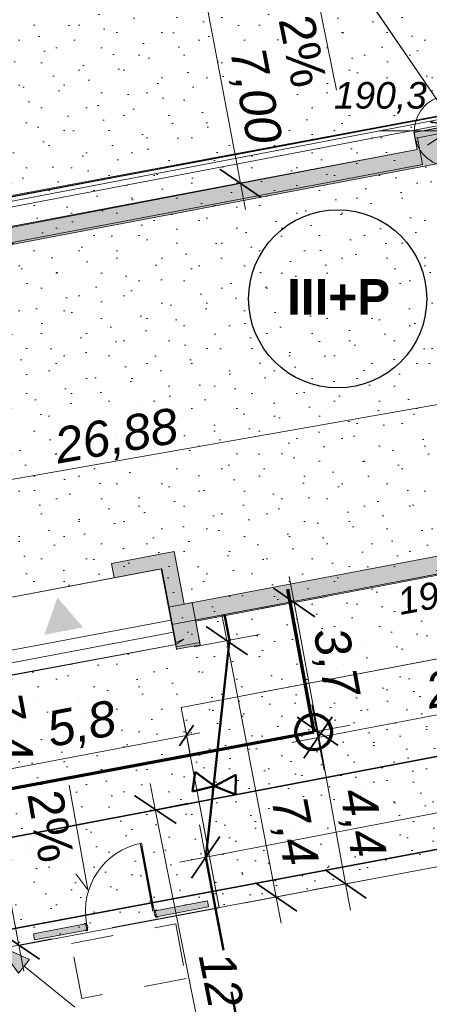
# Model space of a CAD drawing. Header units: millimetres. Extents: x -278165 to -65909, y 833781 to 983907.
# Tile 7 of 15: x -221234 to -209667, y 881237 to 909019. Entities that reach past the tile are written whole.
import ezdxf
from ezdxf.enums import TextEntityAlignment as Align
from ezdxf.xclip import XClip

# ---------------------------------------------------------------- set-up
doc = ezdxf.new("R2010")
doc.units = ezdxf.units.MM
doc.header["$MEASUREMENT"] = 0
doc.header["$XCLIPFRAME"] = 0
doc.linetypes.add('Przerywana', pattern=[2400, 1200, -1200])
for name, color, linetype, lineweight in [('0_Nr_pióra__1', 7, 'Continuous', 0), ('0_Nr_pióra__4', 7, 'Continuous', 25), ('Mapa do celów projektowych- AKTURALNA_4_0_Nr_pióra__1', 7, 'Continuous', 0), ('Nowe_0_Nr_pióra__1', 7, 'Continuous', 0), ('Nowe_0_Nr_pióra__103', 2, 'Continuous', 20), ('Nowe_0_Nr_pióra__2', 7, 'Continuous', 13), ('Nowe_0_Nr_pióra__5', 7, 'Continuous', 35), ('Nowe_0_Nr_pióra__61', 1, 'Continuous', 5), ('Nowe_0_Nr_pióra__82', 114, 'Continuous', 15), ('Nowe_103-Budynki projektowane_Nr_pióra__1', 7, 'Continuous', 0), ('Nowe_106-Linie regulacyjne_Nr_pióra__5', 7, 'Continuous', 35), ('Nowe_130-Z Teren_Nr_pióra__1', 7, 'Continuous', 0), ('Nowe_199-Wymiary_Nr_pióra__2', 7, 'Continuous', 13), ('Nowe_199-Wymiary_Nr_pióra__3', 7, 'Continuous', 20), ('Nowe_199-Wymiary_Nr_pióra__5', 7, 'Continuous', 35), ('Nowe_299-A Wymiary Opisy_Nr_pióra__1', 7, 'Continuous', 0), ('Nowe_299-A Wymiary Opisy_Nr_pióra__3', 7, 'Continuous', 20), ('Nowe_2D - Rysunki i Obrazki_Nr_pióra__1', 7, 'Continuous', 0), ('Nowe_Drzwi Archicad_Nr_pióra__1', 7, 'Continuous', 0), ('Nowe_Drzwi Archicad_Nr_pióra__23', 8, 'Continuous', 20), ('Nowe_Drzwi Archicad_Nr_pióra__3', 7, 'Continuous', 20), ('Nowe_Linia_Nr_pióra__4', 7, 'Continuous', 25), ('Nowe_ODWODNIENIE_Nr_pióra__2', 7, 'Continuous', 13), ('Nowe_ODWODNIENIE_Nr_pióra__41', 150, 'Continuous', 5)]:
    doc.layers.add(name, color=color, linetype=linetype, lineweight=lineweight)
for name, color, linetype in [('820-G Rysunki Obrazki', 7, 'Continuous'), ('Nowe_0', 7, 'Continuous'), ('Nowe_103-Budynki projektowane', 7, 'Continuous'), ('Nowe_130-Z Teren', 7, 'Continuous'), ('Nowe_199-Wymiary', 7, 'Continuous'), ('Nowe_299-A Wymiary Opisy', 7, 'Continuous'), ('Nowe_Drzwi Archicad', 7, 'Continuous')]:
    doc.layers.add(name, color=color, linetype=linetype)
for name, color, linetype, lineweight, true_color in [('Nowe_0_Nr_pióra__195', 253, 'Continuous', 13, 0x828282), ('Nowe_2D - Rysunki i Obrazki_Nr_pióra__72', 7, 'Continuous', 13, 0x996a48), ('Nowe_INST_KS_Nr_pióra__33', 7, 'Continuous', 70, 0x8e7771), ('Nowe_INST_woda_Nr_pióra__226', 7, 'Continuous', 50, 0x415b9a), ('Nowe_IS_kanalizacja_sanitarna_Nr_pióra__33', 7, 'Continuous', 70, 0x8e7771)]:
    doc.layers.add(name, color=color, linetype=linetype, lineweight=lineweight, true_color=true_color)
doc.styles.add('STYL_AUTOMATYCZNY_1', font='arial.ttf')
doc.styles.add('STYL_AUTOMATYCZNY_2', font='arial.ttf')
doc.styles.add('STYL_AUTOMATYCZNY_3', font='arial.ttf')
doc.linetypes.add('Linia zabudowy (istniejca)', pattern='A,0,[1,PZ-ZAG-STASZĂ“W-PROKURATURA v7_0.Poziom 0 (15)1.Shx,S=55.555556,R=0,X=0,Y=-0.433013],-7000,0', length=7000)
doc.linetypes.add('Ogrodzenie proj. nie w granicy', pattern='A,0,[3,PZ-ZAG-STASZĂ“W-PROKURATURA v7_0.Poziom 0 (15)1.Shx,S=19.84127,R=0,X=0,Y=0],-2500,0', length=2500)
doc.dimstyles.new('STYL_AUTOMATYCZNY__1', dxfattribs={"dimtxt": 1000, "dimasz": 950, "dimexe": 0.18, "dimexo": 0.0625, "dimgap": 0, "dimtad": 1, "dimdec": 1, "dimlfac": 0.001, "dimzin": 0, "dimdsep": 46, "dimtxsty": 'STYL_AUTOMATYCZNY_2', "dimblk": 'ARROWHEAD_6', "dimblk1": 'ARROWHEAD_6', "dimblk2": 'ARROWHEAD_6', "dimcen": 0.09, "dimse1": 1, "dimse2": 1, "dimclrd": 7, "dimclre": 7, "dimclrt": 7, "dimadec": 1, "dimazin": 0, "dimtfac": 1, "dimtdec": 4, "dimtmove": 0, "dimatfit": 3, "dimfxl": 0, "dimtolj": 1, "dimtzin": 0, "dimarcsym": 0})
doc.dimstyles.new('STYL_AUTOMATYCZNY__2', dxfattribs={"dimtxt": 1000, "dimasz": 950, "dimexe": 0.18, "dimexo": 0.0625, "dimgap": 0, "dimtad": 1, "dimdec": 1, "dimlfac": 0.001, "dimzin": 0, "dimdsep": 46, "dimtxsty": 'STYL_AUTOMATYCZNY_2', "dimblk": 'ARROWHEAD_6', "dimblk1": 'ARROWHEAD_6', "dimblk2": 'ARROWHEAD_6', "dimcen": 0.09, "dimse1": 1, "dimse2": 1, "dimclrd": 7, "dimclre": 7, "dimclrt": 7, "dimadec": 1, "dimazin": 0, "dimtfac": 1, "dimtdec": 4, "dimtmove": 2, "dimatfit": 3, "dimfxl": 0, "dimtolj": 1, "dimtzin": 0, "dimarcsym": 0})
doc.dimstyles.new('STYL_AUTOMATYCZNY__4', dxfattribs={"dimtxt": 1000, "dimasz": 475, "dimexe": 0.18, "dimexo": 0.0625, "dimgap": 0, "dimtad": 1, "dimdec": 1, "dimlfac": 0.001, "dimzin": 0, "dimdsep": 46, "dimtxsty": 'STYL_AUTOMATYCZNY_2', "dimblk": 'ARROWHEAD_6', "dimblk1": 'ARROWHEAD_6', "dimblk2": 'ARROWHEAD_6', "dimcen": 0.09, "dimse1": 1, "dimse2": 1, "dimclrd": 7, "dimclre": 7, "dimclrt": 7, "dimadec": 1, "dimazin": 0, "dimtfac": 1, "dimtdec": 4, "dimtmove": 0, "dimatfit": 3, "dimfxl": 0, "dimtolj": 1, "dimtzin": 0, "dimarcsym": 0})
picture_1 = doc.add_image_def('image1.tif', size_in_pixel=(5014, 3547))
pattern_1 = [(45, (0, 2000), (-636.3961, 636.3961), [0, -600, 0, -900]), (110, (2000, 2000), (845.7234, 307.8181), [0, -440, 0, -760])]
pattern_2 = [(45, (0, 1750), (-556.8466, 556.8466), [0, -525, 0, -787.5]), (110, (1750, 1750), (740.00794, 269.34086), [0, -385, 0, -665])]

# ---------------------------------------------------------------- blocks, each defined once
blk = doc.blocks.new('Rysunek_1_4', base_point=(-172037, 908844))
at = {"layer": 'Mapa do celów projektowych- AKTURALNA_4_0_Nr_pióra__1', "color": 7, "lineweight": 0}
image = blk.add_image(picture_1, insert=(-278165, 833781), size_in_units=(212256, 150126), dxfattribs=at)
image.set_boundary_path([(-0.5, -0.5), (5013.5, 3546.5)])
blk = doc.blocks.new('Drzwi 27')
at = {"layer": 'Nowe_Drzwi Archicad_Nr_pióra__1', "color": 7, "linetype": 'Continuous', "lineweight": 0}
for p, q in [((-1000, 0), (-1037, 0)), ((-1000, 0), (-1037, 0)), ((-1000, 0), (-1000, -115)), ((-1000, 0), (-1000, -115)), ((1000, 0), (1000, -115)), ((1000, 0), (1000, -115)), ((1000, 0), (1037, 0)), ((1000, 0), (1037, 0)), ((-1000, -175), (-1037, -175)), ((-1000, -175), (-1037, -175)), ((-1000, -115), (-1000, -175)), ((-1000, -115), (-1000, -175)), ((1000, -115), (1000, -175)), ((1000, -115), (1000, -175)), ((1000, -175), (1037, -175)), ((1000, -175), (1037, -175))]:
    blk.add_line(p, q, dxfattribs=at)
at = {"layer": 'Nowe_Drzwi Archicad_Nr_pióra__23', "color": 8, "linetype": 'Continuous', "lineweight": 20}
for p, q in [((-972, 0), (-1000, 0)), ((-1000, 0), (-1000, -115)), ((-972, -40), (-972, 0)), ((1000, 0), (972, 0)), ((972, 0), (972, -40)), ((1000, -115), (1000, 0)), ((-1000, -115), (-960, -115)), ((-960, -40), (-972, -40)), ((-960, -115), (-960, -40)), ((972, -40), (960, -40)), ((960, -40), (960, -115)), ((960, -115), (1000, -115))]:
    blk.add_line(p, q, dxfattribs=at)
at = {"layer": 'Nowe_Drzwi Archicad_Nr_pióra__3', "color": 7, "linetype": 'Continuous', "lineweight": 20}
for p, q in [((932, 1844), (932, 1944)), ((932, 1944), (972, 1944)), ((972, 1844), (932, 1844)), ((952, 1844), (952, 100)), ((972, 1944), (972, 1844)), ((-1037, 0), (-1037, 19)), ((-1037, 19), (-987, 19)), ((-987, 0), (-1037, 0)), ((-987, 19), (-987, 0)), ((932, 0), (932, 100)), ((932, 100), (972, 100)), ((972, 0), (932, 0)), ((972, 100), (972, 0)), ((987, 19), (1037, 19)), ((987, 0), (987, 19)), ((1037, 0), (987, 0)), ((1037, 19), (1037, 0)), ((-1037, -194), (-1037, -175)), ((-1037, -175), (-987, -175)), ((-987, -194), (-1037, -194)), ((-1000, -175), (-1000, -115)), ((-1000, -115), (-975, -115)), ((-975, -175), (-1000, -175)), ((-987, -175), (-987, -194)), ((-975, -115), (-975, -175)), ((975, -175), (975, -115)), ((975, -115), (1000, -115)), ((1000, -175), (975, -175)), ((987, -175), (1037, -175)), ((987, -194), (987, -175)), ((1037, -194), (987, -194)), ((1000, -115), (1000, -175)), ((1037, -175), (1037, -194))]:
    blk.add_line(p, q, dxfattribs=at)
at = {"layer": 'Nowe_Drzwi Archicad_Nr_pióra__3', "color": 7, "linetype": 'Continuous', "lineweight": 20, "flags": 128}
for points in [[(952, 1844), (952, 100), (932, 100), (932, 1844)], [(972, 1844), (972, 100), (952, 100), (952, 1844)]]:
    blk.add_lwpolyline(points, close=True, dxfattribs=at)
at = {"layer": 'Nowe_Drzwi Archicad_Nr_pióra__3', "color": 7, "linetype": 'Continuous', "lineweight": 20}
blk.add_arc((972, 0), 1944, 90, 180, dxfattribs=at)
blk = doc.blocks.new('Ściana_2_6', base_point=(-215932, 884157))
at = {"layer": 'Nowe_103-Budynki projektowane', "linetype": 'Continuous', "lineweight": 0, "true_color": 0x000000}
for points in [[(-217406, 883877), (-217373, 883705), (-215900, 883985), (-215932, 884157)], [(-220845, 883225), (-220812, 883053), (-219338, 883333), (-219371, 883505)]]:
    blk.add_hatch(color=18, dxfattribs=at).paths.add_polyline_path(points)
at = {"layer": 'Nowe_103-Budynki projektowane_Nr_pióra__1', "color": 7, "linetype": 'Continuous', "lineweight": 0}
for p, q in [((-217406, 883877), (-217370, 883884)), ((-217406, 883877), (-217384, 883764)), ((-217384, 883764), (-217373, 883705)), ((-219371, 883505), (-219407, 883498)), ((-219371, 883505), (-219349, 883392)), ((-217373, 883705), (-217337, 883712)), ((-219338, 883333), (-219375, 883326)), ((-219349, 883392), (-219338, 883333))]:
    blk.add_line(p, q, dxfattribs=at)
at = {"layer": 'Nowe_103-Budynki projektowane_Nr_pióra__1', "color": 7, "linetype": 'Continuous', "lineweight": 0, "flags": 128}
for points in [[(-215932, 884157), (-217406, 883877)], [(-215900, 883985), (-215932, 884157)], [(-217373, 883705), (-215900, 883985)], [(-219371, 883505), (-220845, 883225)], [(-220845, 883225), (-220812, 883053)], [(-220812, 883053), (-219338, 883333)]]:
    blk.add_lwpolyline(points, dxfattribs=at)
at = {"layer": 'Nowe_Drzwi Archicad', "color": 1, "linetype": 'Continuous', "lineweight": 20, "zscale": 1000, "rotation": 10.73522314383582}
blk.add_blockref('Drzwi 27', (-218388, 883691), dxfattribs=at)
blk = doc.blocks.new('Symbol nachylenia 27')
at = {"layer": 'Nowe_130-Z Teren_Nr_pióra__1', "color": 7, "linetype": 'Continuous', "lineweight": 0}
for p in [(0, 0), (2500, 250)]:
    blk.add_line(p, (3000, 0), dxfattribs=at)
at = {"layer": 'Nowe_130-Z Teren_Nr_pióra__1', "color": 7, "lineweight": 0, "style": 'STYL_AUTOMATYCZNY_1'}
blk.add_attdef('txt', text='', height=1000, rotation=180, dxfattribs=at).set_placement((2363, 1878), align=Align.BOTTOM_LEFT)
blk = doc.blocks.new('*D21')
at = {"layer": 'Nowe_199-Wymiary_Nr_pióra__3', "color": 7, "linetype": 'Continuous', "lineweight": 20}
for p, q in [((-217405, 886731), (-217553, 887467)), ((-216486, 886915), (-218325, 886548)), ((-215049, 874944), (-217405, 886731)), ((-214129, 875128), (-215968, 874760)), ((-214902, 874208), (-215049, 874944))]:
    blk.add_line(p, q, dxfattribs=at)
at = {"layer": 'Nowe_199-Wymiary_Nr_pióra__5', "color": 7, "linetype": 'Continuous', "lineweight": 35}
for p, q in [((-216817, 886339), (-217994, 887124)), ((-215637, 875336), (-214460, 874551))]:
    blk.add_line(p, q, dxfattribs=at)
at = {"layer": 'Nowe_199-Wymiary_Nr_pióra__3', "color": 7, "lineweight": 20, "insert": (-216367, 882559), "char_height": 1000, "attachment_point": 7, "rotation": 281.3071, "style": 'STYL_AUTOMATYCZNY_2'}
blk.add_mtext('\\A1;{\\pql;\\fArial|b0|i1|c238|p0;\\W1.000000;12,00}', dxfattribs=at)
blk = doc.blocks.new('ARROWHEAD_6')
at = {"color": 0, "linetype": 'Continuous', "lineweight": 0}
for p, q in [((-0.5, -0.5), (0.5, 0.5)), ((0, 0), (-1, 0))]:
    blk.add_line(p, q, dxfattribs=at)
blk = doc.blocks.new('*D25')
at = {"layer": 'Nowe_199-Wymiary_Nr_pióra__3', "color": 7, "linetype": 'Continuous', "lineweight": 20}
for p, q in [((-217347, 916828), (-216418, 911915)), ((-217339, 911741), (-215497, 912089)), ((-216418, 911915), (-214997, 904403)), ((-215918, 904229), (-214076, 904577)), ((-214997, 904403), (-214857, 903666))]:
    blk.add_line(p, q, dxfattribs=at)
at = {"layer": 'Nowe_199-Wymiary_Nr_pióra__5', "color": 7, "linetype": 'Continuous', "lineweight": 35}
for p, q in [((-215834, 911517), (-217002, 912313)), ((-215581, 904801), (-214413, 904005))]:
    blk.add_line(p, q, dxfattribs=at)
at = {"layer": 'Nowe_199-Wymiary_Nr_pióra__3', "color": 7, "lineweight": 20, "insert": (-215476, 908087), "char_height": 1000, "attachment_point": 7, "rotation": 280.7115, "style": 'STYL_AUTOMATYCZNY_2'}
blk.add_mtext('\\A1;{\\pql;\\fArial|b0|i1|c238|p0;\\W1.000000;7,00}', dxfattribs=at)
blk = doc.blocks.new('*D26')
at = {"layer": 'Nowe_199-Wymiary_Nr_pióra__3', "color": 7, "linetype": 'Continuous', "lineweight": 20}
for p, q in [((-222781, 890955), (-222641, 890218)), ((-223563, 890044), (-221720, 890393)), ((-222641, 890218), (-221255, 882905)), ((-222176, 882731), (-220334, 883080)), ((-221255, 882905), (-221115, 882169))]:
    blk.add_line(p, q, dxfattribs=at)
at = {"layer": 'Nowe_199-Wymiary_Nr_pióra__5', "color": 7, "linetype": 'Continuous', "lineweight": 35}
for p, q in [((-222057, 889820), (-223226, 890616)), ((-221839, 883304), (-220671, 882507))]:
    blk.add_line(p, q, dxfattribs=at)
at = {"layer": 'Nowe_199-Wymiary_Nr_pióra__3', "color": 7, "lineweight": 20, "insert": (-222361, 889889), "char_height": 1000, "attachment_point": 7, "rotation": 280.7352, "style": 'STYL_AUTOMATYCZNY_2'}
blk.add_mtext('\\A1;{\\pql;\\fArial|b0|i1|c238|p0;\\W1.000000;7,4}', dxfattribs=at)
blk = doc.blocks.new('*D28')
at = {"layer": 'Nowe_199-Wymiary_Nr_pióra__3', "color": 7, "linetype": 'Continuous', "lineweight": 20}
for p, q in [((-207626, 898473), (-186234, 902224)), ((-207465, 897550), (-207788, 899397)), ((-233954, 893857), (-207626, 898473)), ((-233792, 892934), (-234116, 894781)), ((-234693, 893728), (-233954, 893857))]:
    blk.add_line(p, q, dxfattribs=at)
at = {"layer": 'Nowe_199-Wymiary_Nr_pióra__5', "color": 7, "linetype": 'Continuous', "lineweight": 35}
for p, q in [((-207220, 899052), (-208033, 897894)), ((-233548, 894436), (-234360, 893279))]:
    blk.add_line(p, q, dxfattribs=at)
at = {"layer": 'Nowe_199-Wymiary_Nr_pióra__3', "color": 7, "lineweight": 20, "insert": (-220112, 896310), "char_height": 1000, "attachment_point": 7, "rotation": 9.9443, "style": 'STYL_AUTOMATYCZNY_2'}
blk.add_mtext('\\A1;{\\pql;\\fArial|b0|i1|c238|p0;\\W1.000000;26,88}', dxfattribs=at)
blk = doc.blocks.new('*D42')
at = {"layer": 'Nowe_199-Wymiary_Nr_pióra__3', "color": 7, "linetype": 'Continuous', "lineweight": 20}
for p, q in [((-240421, 900099), (-240561, 900836)), ((-239500, 900274), (-241342, 899924)), ((-238041, 887545), (-240421, 900099)), ((-237120, 887720), (-238962, 887371)), ((-237901, 886808), (-238041, 887545))]:
    blk.add_line(p, q, dxfattribs=at)
at = {"layer": 'Nowe_199-Wymiary_Nr_pióra__5', "color": 7, "linetype": 'Continuous', "lineweight": 35}
for p, q in [((-239837, 899701), (-241005, 900497)), ((-238625, 887943), (-237457, 887147))]:
    blk.add_line(p, q, dxfattribs=at)
at = {"layer": 'Nowe_199-Wymiary_Nr_pióra__2', "color": 7, "lineweight": 13, "insert": (-239120, 893854), "char_height": 1000, "attachment_point": 7, "rotation": 280.7352, "style": 'STYL_AUTOMATYCZNY_2'}
blk.add_mtext('\\A1;{\\pql;\\fArial|b0|i1|c238|p0;\\W1.000000;12,84}', dxfattribs=at)
blk = doc.blocks.new('*D43')
at = {"layer": 'Nowe_199-Wymiary_Nr_pióra__3', "color": 7, "linetype": 'Continuous', "lineweight": 20}
for p, q in [((-216608, 889285), (-216434, 888364)), ((-216521, 888825), (-222174, 887753)), ((-216152, 888895), (-216521, 888825)), ((-222262, 888213), (-222087, 887292)), ((-222174, 887753), (-222543, 887683))]:
    blk.add_line(p, q, dxfattribs=at)
at = {"layer": 'Nowe_199-Wymiary_Nr_pióra__5', "color": 7, "linetype": 'Continuous', "lineweight": 35}
for p, q in [((-216720, 888532), (-216322, 889117)), ((-221975, 888045), (-222374, 887461))]:
    blk.add_line(p, q, dxfattribs=at)
at = {"layer": 'Nowe_199-Wymiary_Nr_pióra__3', "color": 7, "lineweight": 20, "insert": (-220321, 888308), "char_height": 1000, "attachment_point": 7, "rotation": 10.7352, "style": 'STYL_AUTOMATYCZNY_2'}
blk.add_mtext('\\A1;{\\pql;\\fArial|b0|i1|c238|p0;\\W1.000000;5,8}', dxfattribs=at)
blk = doc.blocks.new('*D45')
at = {"layer": 'Nowe_199-Wymiary_Nr_pióra__3', "color": 7, "linetype": 'Continuous', "lineweight": 20}
for p, q in [((-184443, 893192), (-184792, 895034)), ((-212809, 888768), (-184618, 894113)), ((-184618, 894113), (-183881, 894252)), ((-212635, 887847), (-212984, 889689)), ((-213546, 888628), (-212809, 888768))]:
    blk.add_line(p, q, dxfattribs=at)
at = {"layer": 'Nowe_199-Wymiary_Nr_pióra__5', "color": 7, "linetype": 'Continuous', "lineweight": 35}
for p, q in [((-185016, 893528), (-184219, 894697)), ((-212411, 889352), (-213207, 888183))]:
    blk.add_line(p, q, dxfattribs=at)
at = {"layer": 'Nowe_199-Wymiary_Nr_pióra__3', "color": 7, "lineweight": 20, "insert": (-209625, 889390), "char_height": 1000, "attachment_point": 7, "rotation": 10.7352, "style": 'STYL_AUTOMATYCZNY_2'}
blk.add_mtext('\\A1;{\\pql;\\fArial|b0|i1|c238|p0;\\W1.000000;28,7}', dxfattribs=at)
blk = doc.blocks.new('*D47')
at = {"layer": 'Nowe_199-Wymiary_Nr_pióra__3', "color": 7, "linetype": 'Continuous', "lineweight": 20}
for p, q in [((-215525, 892235), (-215383, 891498)), ((-216304, 891321), (-214463, 891675)), ((-215383, 891498), (-213995, 884264)), ((-214916, 884087), (-213074, 884441)), ((-213995, 884264), (-213854, 883528))]:
    blk.add_line(p, q, dxfattribs=at)
at = {"layer": 'Nowe_199-Wymiary_Nr_pióra__5', "color": 7, "linetype": 'Continuous', "lineweight": 35}
for p, q in [((-214798, 891101), (-215969, 891895)), ((-214580, 884661), (-213410, 883867))]:
    blk.add_line(p, q, dxfattribs=at)
at = {"layer": 'Nowe_199-Wymiary_Nr_pióra__3', "color": 7, "lineweight": 20, "insert": (-214308, 886955), "char_height": 1000, "attachment_point": 7, "rotation": 280.8628, "style": 'STYL_AUTOMATYCZNY_2'}
blk.add_mtext('\\A1;{\\pql;\\fArial|b0|i1|c238|p0;\\W1.000000;7,4}', dxfattribs=at)
blk = doc.blocks.new('*D50')
at = {"layer": 'Nowe_199-Wymiary_Nr_pióra__3', "color": 7, "linetype": 'Continuous', "lineweight": 20}
for p, q in [((-212955, 889678), (-212820, 888941)), ((-213742, 888772), (-211898, 889110)), ((-212820, 888941), (-212030, 884632)), ((-212952, 884463), (-211108, 884801)), ((-212030, 884632), (-211894, 883894))]:
    blk.add_line(p, q, dxfattribs=at)
at = {"layer": 'Nowe_199-Wymiary_Nr_pióra__5', "color": 7, "linetype": 'Continuous', "lineweight": 35}
for p, q in [((-212238, 888539), (-213402, 889342)), ((-212612, 885033), (-211448, 884230))]:
    blk.add_line(p, q, dxfattribs=at)
at = {"layer": 'Nowe_199-Wymiary_Nr_pióra__3', "color": 7, "lineweight": 20, "insert": (-212381, 887198), "char_height": 1000, "attachment_point": 7, "rotation": 280.3903, "style": 'STYL_AUTOMATYCZNY_2'}
blk.add_mtext('\\A1;{\\pql;\\fArial|b0|i1|c238|p0;\\W1.000000;4,4}', dxfattribs=at)
blk = doc.blocks.new('*D51')
at = {"layer": 'Nowe_199-Wymiary_Nr_pióra__3', "color": 7, "linetype": 'Continuous', "lineweight": 20}
for p, q in [((-213621, 893311), (-213486, 892573)), ((-214408, 892404), (-212564, 892742)), ((-213486, 892573), (-212820, 888941)), ((-213742, 888772), (-211898, 889110)), ((-212820, 888941), (-212685, 888203))]:
    blk.add_line(p, q, dxfattribs=at)
at = {"layer": 'Nowe_199-Wymiary_Nr_pióra__5', "color": 7, "linetype": 'Continuous', "lineweight": 35}
for p, q in [((-212904, 892172), (-214068, 892975)), ((-213402, 889342), (-212238, 888539))]:
    blk.add_line(p, q, dxfattribs=at)
at = {"layer": 'Nowe_199-Wymiary_Nr_pióra__3', "color": 7, "lineweight": 20, "insert": (-213128, 891731), "char_height": 1000, "attachment_point": 7, "rotation": 280.3903, "style": 'STYL_AUTOMATYCZNY_2'}
blk.add_mtext('\\A1;{\\pql;\\fArial|b0|i1|c238|p0;\\W1.000000;3,7}', dxfattribs=at)
blk = doc.blocks.new('*D75')
at = {"layer": 'Nowe_199-Wymiary_Nr_pióra__3', "color": 7, "linetype": 'Continuous', "lineweight": 20}
for p, q in [((-224393, 926969), (-222845, 928026)), ((-224042, 928117), (-223619, 927498)), ((-223619, 927498), (-208943, 906009)), ((-209718, 905480), (-208169, 906538)), ((-208943, 906009), (-208520, 905390))]:
    blk.add_line(p, q, dxfattribs=at)
at = {"layer": 'Nowe_199-Wymiary_Nr_pióra__5', "color": 7, "linetype": 'Continuous', "lineweight": 35}
for p, q in [((-222924, 927367), (-224314, 927628)), ((-209638, 906140), (-208249, 905878))]:
    blk.add_line(p, q, dxfattribs=at)
at = {"layer": 'Nowe_199-Wymiary_Nr_pióra__3', "color": 7, "lineweight": 20, "insert": (-220351, 923092), "char_height": 1000, "attachment_point": 7, "rotation": 304.3312, "style": 'STYL_AUTOMATYCZNY_2'}
blk.add_mtext('\\A1;{\\pql;\\fArial|b0|i1|c238|p0;\\W1.000000;26,0}', dxfattribs=at)
blk = doc.blocks.new('*D76')
at = {"layer": 'Nowe_199-Wymiary_Nr_pióra__3', "color": 7, "linetype": 'Continuous', "lineweight": 20}
for p, q in [((-184041, 890548), (-184394, 892390)), ((-184218, 891469), (-183481, 891610)), ((-215982, 885384), (-184218, 891469)), ((-215806, 884463), (-216158, 886305)), ((-216719, 885243), (-215982, 885384))]:
    blk.add_line(p, q, dxfattribs=at)
at = {"layer": 'Nowe_199-Wymiary_Nr_pióra__5', "color": 7, "linetype": 'Continuous', "lineweight": 35}
for p, q in [((-184615, 890884), (-183821, 892054)), ((-215585, 885969), (-216379, 884799))]:
    blk.add_line(p, q, dxfattribs=at)
at = {"layer": 'Nowe_199-Wymiary_Nr_pióra__3', "color": 7, "lineweight": 20, "insert": (-207765, 887176), "char_height": 1000, "attachment_point": 7, "rotation": 10.8442, "style": 'STYL_AUTOMATYCZNY_2'}
blk.add_mtext('\\A1;{\\pql;\\fArial|b0|i1|c238|p0;\\W1.000000;32,3}', dxfattribs=at)
blk = doc.blocks.new('Koty wysokościowe_1_6', base_point=(-209088, 905880))
at = {"layer": 'Nowe_299-A Wymiary Opisy_Nr_pióra__1', "linetype": 'Continuous', "lineweight": 0}
for points in [[(-209088, 905880), (-208088, 905880), (-208164, 906263), (-208381, 906587), (-208705, 906804), (-209088, 906880)], [(-209088, 905880), (-210088, 905880), (-210012, 905497), (-209795, 905173), (-209470, 904956), (-209088, 904880)]]:
    blk.add_hatch(color=7, dxfattribs=at).paths.add_polyline_path(points)
at = {"layer": 'Nowe_299-A Wymiary Opisy_Nr_pióra__1', "color": 7, "linetype": 'Continuous', "lineweight": 0}
for p, q in [((-209088, 903880), (-209088, 907880)), ((-211088, 905880), (-207088, 905880))]:
    blk.add_line(p, q, dxfattribs=at)
blk.add_circle((-209088, 905880), 1000, dxfattribs=at)
at = {"layer": 'Nowe_299-A Wymiary Opisy_Nr_pióra__3', "color": 7, "lineweight": 20, "insert": (-212360, 906370), "char_height": 750, "attachment_point": 7, "style": 'STYL_AUTOMATYCZNY_2'}
blk.add_mtext('\\A1;{\\pql;\\fArial|b0|i1|c238|p0;\\W1.000000;190,3}', dxfattribs=at)
blk = doc.blocks.new('Koty wysokościowe_4_6', base_point=(-206704, 893309))
at = {"layer": 'Nowe_299-A Wymiary Opisy_Nr_pióra__1', "linetype": 'Continuous', "lineweight": 0}
for points in [[(-206704, 893309), (-205704, 893309), (-205780, 893692), (-205997, 894016), (-206322, 894233), (-206704, 894309)], [(-206704, 893309), (-207704, 893309), (-207628, 892926), (-207411, 892602), (-207087, 892385), (-206704, 892309)]]:
    blk.add_hatch(color=7, dxfattribs=at).paths.add_polyline_path(points)
at = {"layer": 'Nowe_299-A Wymiary Opisy_Nr_pióra__1', "color": 7, "linetype": 'Continuous', "lineweight": 0}
for p, q in [((-206704, 891309), (-206704, 895309)), ((-208704, 893309), (-204704, 893309))]:
    blk.add_line(p, q, dxfattribs=at)
blk.add_circle((-206704, 893309), 1000, dxfattribs=at)
at = {"layer": 'Nowe_299-A Wymiary Opisy_Nr_pióra__3', "color": 7, "lineweight": 20, "insert": (-210455, 892084), "char_height": 750, "attachment_point": 7, "rotation": 10.6603, "style": 'STYL_AUTOMATYCZNY_2'}
blk.add_mtext('\\A1;{\\pql;\\fArial|b0|i1|c238|p0;\\W1.000000;190,3}', dxfattribs=at)
blk = doc.blocks.new('Linia_7_6', base_point=(-219680, 881155))
at = {"layer": 'Nowe_0_Nr_pióra__61', "linetype": 'Continuous', "lineweight": 5}
blk.add_hatch(color=1, dxfattribs=at).paths.add_polyline_path([(-221838, 882897), (-221269, 882116), (-220955, 882505)])
at = {"layer": 'Nowe_0_Nr_pióra__61', "color": 1, "linetype": 'Continuous', "lineweight": 5}
for p, q in [((-221838, 882897), (-220955, 882505)), ((-221838, 882897), (-221269, 882116)), ((-220955, 882505), (-221269, 882116)), ((-219680, 881155), (-221112, 882311))]:
    blk.add_line(p, q, dxfattribs=at)

msp = doc.modelspace()

# ---------------------------------------------------------------- hatches: boundary and pattern name
at = {"layer": 'Nowe_0_Nr_pióra__1', "linetype": 'Continuous', "lineweight": 0}
msp.add_hatch(color=7, dxfattribs=at).paths.add_polyline_path([(-219443.61, 891872.13), (-220536.16, 891664.99), (-220169.27, 892714.74)])
at = {"layer": 'Nowe_0_Nr_pióra__103', "linetype": 'Continuous', "lineweight": 20}
h = msp.add_hatch(dxfattribs=at)
h.set_pattern_fill('piasek_gęsty_0006', color=2, style=0, pattern_type=2)
h.set_pattern_definition(pattern_1)
h.paths.add_polyline_path([(-206470.97, 893530.61), (-208848.47, 906074.05), (-210103.02, 905836.2), (-210012.35, 905357.95), (-233906.72, 900827.85), (-233996.13, 901299.45), (-235238.76, 901063.86), (-232876.88, 888524.34), (-232079.58, 888675.5), (-232154.08, 889068.49), (-223244.31, 890757.7), (-223124.67, 890126.66), (-222436.92, 890257.05), (-222854.59, 892460.08), (-217234.7, 893525.55), (-216804.41, 891255.98), (-216135.31, 891382.83), (-216267.56, 892080.4), (-207681.53, 893708.21), (-207607.02, 893315.22)])
at = {"layer": 'Nowe_0_Nr_pióra__195', "linetype": 'Continuous', "lineweight": 13, "true_color": 0x828282}
h = msp.add_hatch(dxfattribs=at)
h.set_pattern_fill('piasek_gęsty_0006', color=8, style=0, pattern_type=2)
h.set_pattern_definition(pattern_1)
h.paths.add_polyline_path([(-225473.54, 915290.63), (-223284.05, 903675.19), (-203797.68, 907361.22, -0.41814079), (-202565.38, 906226.42), (-200974.3, 897151.36), (-200166.89, 892546.12), (-199124.5, 887035.49), (-194211.62, 887964.8), (-195320.13, 893825.01, -0.02171084), (-195344.96, 893996.83), (-200154.96, 921431.61), (-200730.2, 924712.63), (-205655.73, 923849.06), (-204932.73, 919841.79, -0.39048993), (-205817.16, 918983.09)])
at = {"layer": 'Nowe_0_Nr_pióra__2', "linetype": 'Continuous', "lineweight": 13}
for points in [[(-210012.35, 905357.95), (-223982.49, 902709.37), (-223889.35, 902218.12), (-208664.66, 905104.55), (-208674.26, 905155.16), (-208848.47, 906074.05), (-210103.02, 905836.2)], [(-207155.87, 894316.79), (-217029.8, 892444.79), (-216936.66, 891953.55), (-207062.73, 893825.54)], [(-218640.91, 893674.62), (-218564.84, 893273.37), (-217220.85, 893528.18), (-216804.41, 891255.98), (-216135.31, 891382.83), (-216360.7, 892571.65), (-216592.15, 892527.77), (-216873.12, 894009.77)]]:
    msp.add_hatch(color=7, dxfattribs=at).paths.add_polyline_path(points)
at = {"layer": 'Nowe_0_Nr_pióra__82', "linetype": 'Continuous', "lineweight": 15}
h = msp.add_hatch(dxfattribs=at)
h.set_pattern_fill('Piasek_0006', color=114, style=0, pattern_type=2)
h.set_pattern_definition(pattern_2)
h.paths.add_polyline_path([(-248760.01, 896014.21), (-241790.52, 887111.26), (-226362.84, 882398.48), (-221507.75, 883083.49), (-221507.91, 883084.3), (-221515.08, 883082.95), (-222576.86, 888722.34), (-235579.53, 886257.19), (-238570.71, 902051.05), (-236325.02, 902473.87), (-236133.88, 901465.68), (-236115.25, 901469.21), (-236311.38, 902510.9), (-225601.51, 904527.35), (-223724.35, 904880.78), (-224645.53, 909750.61), (-225726.57, 915469.34), (-206070.04, 919161.82, 0.39101732), (-205185.51, 920022.18), (-205843.51, 923689.6), (-207577.98, 923385.5), (-208860.56, 930701.01), (-198086.53, 932562.81), (-196782.03, 925122.36), (-200897.13, 924400.88), (-200408.8, 921615.61), (-200236.11, 920630.64), (-200236.07, 920630.64), (-200407.3, 921607.28, 0.4117354), (-199251.13, 920803.33), (-195311.23, 921494.09), (-190993.96, 896869.69), (-193919.56, 896356.76), (-193063.98, 891457.42), (-195026.52, 891114.7), (-194464.5, 888143.53), (-184206.43, 890062.91), (-191592.37, 940168.68), (-217586.62, 931168.22), (-229168.66, 923702.56), (-246462.34, 897701.83)])
h = msp.add_hatch(dxfattribs=at)
h.set_pattern_fill('Piasek_0006', color=114, style=0, pattern_type=2)
h.set_pattern_definition(pattern_2)
h.paths.add_polyline_path([(-218610.28, 883399.59), (-199126.3, 887045.22), (-199700.3, 890079.67), (-200167.35, 892548.76), (-200200.52, 892737.97), (-216670.73, 889615.41), (-215600.46, 883970.22)])
at = {"layer": 'Nowe_2D - Rysunki i Obrazki_Nr_pióra__72', "linetype": 'Continuous', "lineweight": 13, "true_color": 0x996a48}
h = msp.add_hatch(dxfattribs=at)
h.set_pattern_fill('piasek_gęsty_0006', color=35, style=0, pattern_type=2)
h.set_pattern_definition(pattern_1)
h.paths.add_polyline_path([(-223471.48, 904702.05), (-223284.66, 903720.31), (-207790.19, 906606), (-205225.89, 893080.4), (-200422.29, 893991.11), (-200188.23, 892740.3), (-204988.86, 891830.16), (-216670.73, 889615.41), (-215599.11, 883963.08), (-221261.31, 882899.48), (-222323.98, 888543.62), (-235326.65, 886078.46), (-237845.3, 899363.26), (-237863.71, 899460.39), (-238325.61, 901896.68)])
h.paths.add_polyline_path([(-236404.92, 897939.59), (-234722.38, 898258.58), (-232861.99, 888445.73), (-231609.18, 888683.24), (-231693.45, 889155.83), (-223239.23, 890731.31), (-223110.88, 890064.07), (-222394.02, 890196.25), (-222423.15, 890354.24), (-216826.19, 891389.69), (-216804.41, 891255.98), (-216135.31, 891382.83), (-216261.4, 892047.87), (-206512.61, 893896.13), (-207426.52, 898716.62), (-207707.47, 898663.35), (-207930.67, 899840.63), (-207676.63, 899889.96), (-208851.42, 906084.14), (-210103.02, 905836.2), (-210012.35, 905357.95), (-223599.6, 902754.72), (-225073.35, 902475.32), (-233906.72, 900827.85), (-233996.13, 901299.45), (-235238.76, 901063.86), (-234967.33, 899554.57), (-236650.88, 899236.92)], flags=0)

# ---------------------------------------------------------------- linework, layer by layer
at = {"layer": '0_Nr_pióra__4', "color": 7, "linetype": 'Continuous', "lineweight": 25}
msp.add_circle((-212254.4, 901142.27), 2514.78, dxfattribs=at)
at = {"layer": 'Nowe_0_Nr_pióra__1', "color": 7, "linetype": 'Continuous', "lineweight": 0}
for p, q in [((-208956.92, 906028.94), (-223328.31, 927072.03)), ((-215981.93, 885384.11), (-184217.51, 891468.9))]:
    msp.add_line(p, q, dxfattribs=at)
at = {"layer": 'Nowe_0_Nr_pióra__1', "color": 7, "linetype": 'Continuous', "lineweight": 0, "flags": 128}
msp.add_lwpolyline([(-225473.54, 915290.63), (-223284.05, 903675.19), (-203797.68, 907361.22, -0.41814079), (-202565.38, 906226.42), (-200974.3, 897151.36), (-200166.89, 892546.12), (-199124.5, 887035.49), (-194211.62, 887964.8), (-195320.13, 893825.01, -0.02171084), (-195344.96, 893996.83), (-200154.96, 921431.61), (-200730.2, 924712.63), (-205655.73, 923849.06), (-204932.73, 919841.79, -0.39048993), (-205817.16, 918983.09)], format="xyb", close=True, dxfattribs=at)
for points in [[(-206470.97, 893530.61), (-208848.47, 906074.05), (-210103.02, 905836.2), (-210012.35, 905357.95), (-233906.72, 900827.85), (-233996.13, 901299.45), (-235238.76, 901063.86), (-232876.88, 888524.34), (-232079.58, 888675.5), (-232154.08, 889068.49), (-223244.31, 890757.7), (-223124.67, 890126.66), (-222436.92, 890257.05), (-222854.59, 892460.08), (-217234.7, 893525.55), (-216804.41, 891255.98), (-216135.31, 891382.83), (-216267.56, 892080.4), (-207681.53, 893708.21), (-207607.02, 893315.22)], [(-210012.35, 905357.95), (-223982.49, 902709.37), (-223889.35, 902218.12), (-208664.66, 905104.55), (-208674.26, 905155.16), (-208848.47, 906074.05), (-210103.02, 905836.2)], [(-207155.87, 894316.79), (-217029.8, 892444.79), (-216936.66, 891953.55), (-207062.73, 893825.54)], [(-218640.91, 893674.62), (-218564.84, 893273.37), (-217220.85, 893528.18), (-216804.41, 891255.98), (-216135.31, 891382.83), (-216360.7, 892571.65), (-216592.15, 892527.77), (-216873.12, 894009.77)], [(-218610.28, 883399.59), (-199126.3, 887045.22), (-199700.3, 890079.67), (-200167.35, 892548.76), (-200200.52, 892737.97), (-216670.73, 889615.41), (-215600.46, 883970.22)]]:
    msp.add_lwpolyline(points, close=True, dxfattribs=at)
at = {"layer": 'Nowe_0_Nr_pióra__5', "color": 7, "linetype": 'Linia zabudowy (istniejca)', "lineweight": 35}
msp.add_line((-184438.12, 892979.2), (-227773.28, 884746.31), dxfattribs=at)
at = {"layer": 'Nowe_0_Nr_pióra__61', "color": 1, "linetype": 'Continuous', "lineweight": 5}
for p, q in [((-223543.24, 903496.85), (-202377.55, 907548.02)), ((-223689.59, 903308.6), (-202538.95, 907343.9))]:
    msp.add_line(p, q, dxfattribs=at)
at = {"layer": 'Nowe_106-Linie regulacyjne_Nr_pióra__5', "color": 7, "linetype": 'Ogrodzenie proj. nie w granicy', "lineweight": 35}
msp.add_line((-226349.59, 882446.04), (-184233.58, 890326.34), dxfattribs=at)
at = {"layer": 'Nowe_2D - Rysunki i Obrazki_Nr_pióra__1', "color": 7, "linetype": 'Continuous', "lineweight": 0, "flags": 128}
msp.add_lwpolyline([(-223471.48, 904702.05), (-223284.66, 903720.31), (-207790.19, 906606), (-205225.89, 893080.4), (-200422.29, 893991.11), (-200188.23, 892740.3), (-204988.86, 891830.16), (-216670.73, 889615.41), (-215599.11, 883963.08), (-221261.31, 882899.48), (-222323.98, 888543.62), (-235326.65, 886078.46), (-237845.3, 899363.26), (-237863.71, 899460.39), (-238325.61, 901896.68)], close=True, dxfattribs=at)
msp.add_lwpolyline([(-222423.15, 890354.24), (-216826.19, 891389.69), (-216804.41, 891255.98), (-216135.31, 891382.83), (-216261.4, 892047.87), (-206512.61, 893896.13), (-207426.52, 898716.62), (-207707.47, 898663.35), (-207930.67, 899840.63), (-207676.63, 899889.96), (-208851.42, 906084.14), (-210103.02, 905836.2), (-210012.35, 905357.95), (-223599.6, 902754.72)], dxfattribs=at)
at = {"layer": 'Nowe_INST_KS_Nr_pióra__33', "color": 8, "linetype": 'Continuous', "lineweight": 70, "true_color": 0x8e7771}
msp.add_circle((-212932.9, 888919.95), 500, dxfattribs=at)
at = {"layer": 'Nowe_INST_woda_Nr_pióra__226', "color": 165, "linetype": 'Continuous', "lineweight": 50, "true_color": 0x415b9a}
for p, q in [((-215309.29, 891512.2), (-215448.14, 892235.75)), ((-215981.93, 885384.11), (-215309.29, 891512.2)), ((-216283.67, 887794.68), (-216357.66, 887244.59)), ((-215734.18, 887393.71), (-216283.67, 887794.68)), ((-215734.18, 887393.71), (-215130.46, 887707.13)), ((-215130.46, 887707.13), (-215140.37, 887152.17)), ((-215734.18, 887393.71), (-216357.66, 887244.59)), ((-215734.18, 887393.71), (-215140.37, 887152.17)), ((-215981.93, 885384.11), (-215705.88, 883943.03))]:
    msp.add_line(p, q, dxfattribs=at)
at = {"layer": 'Nowe_INST_woda_Nr_pióra__226', "color": 165, "linetype": 'Przerywana', "lineweight": 50, "true_color": 0x415b9a}
msp.add_line((-215705.88, 883943.03), (-211965.6, 864417.69), dxfattribs=at)
at = {"layer": 'Nowe_IS_kanalizacja_sanitarna_Nr_pióra__33', "color": 8, "linetype": 'Continuous', "lineweight": 70, "true_color": 0x8e7771}
for p, q in [((-213671.78, 892949.58), (-212932.9, 888919.95)), ((-212932.9, 888919.95), (-223404.8, 886952.87))]:
    msp.add_line(p, q, dxfattribs=at)
at = {"layer": 'Nowe_Linia_Nr_pióra__4', "color": 7, "linetype": 'Continuous', "lineweight": 25}
msp.add_line((-203792.56, 907336.41), (-223277.47, 903676.43), dxfattribs=at)
at = {"layer": 'Nowe_ODWODNIENIE_Nr_pióra__2', "color": 7, "linetype": 'Continuous', "lineweight": 13}
for points in [[(-232891.03, 888435.86), (-231609.18, 888683.24), (-231693.45, 889155.83), (-223244.31, 890757.7), (-223136, 890186.43), (-222451.48, 890333.19), (-222854.58, 892460.09), (-217220.85, 893528.18), (-216817.6, 891325.62), (-216147.38, 891446.46), (-216267.56, 892080.4), (-207681.53, 893708.22), (-207607.02, 893315.22), (-206470.97, 893530.61), (-208817.26, 905906.28), (-210005.49, 905681.01), (-209863.06, 904929.78), (-234282.7, 900300.09), (-234360.4, 900825.97), (-235169.41, 900636.73)], [(-222612.56, 890656.49), (-216890.95, 891733.65), (-216955.7, 892077.61), (-222677.31, 891000.45)], [(-222547.81, 890312.53), (-216826.19, 891389.69), (-216890.95, 891733.65), (-222612.56, 890656.49)]]:
    msp.add_lwpolyline(points, close=True, dxfattribs=at)
msp.add_lwpolyline([(-222832.88, 890474.67), (-222791.98, 890258.98), (-222451.56, 890333.64), (-222854.58, 892460.09), (-217222.4, 893527.88), (-216827.38, 891444.32), (-216603.08, 891536.16), (-216829.7, 891389.36), (-216882.82, 891669.54)], dxfattribs=at)
at = {"layer": 'Nowe_ODWODNIENIE_Nr_pióra__2', "color": 7, "linetype": 'Przerywana', "lineweight": 13}
msp.add_lwpolyline([(-219774.92, 882951.8), (-216827.43, 883510.62), (-216533.58, 881960.68), (-219481.07, 881401.87)], close=True, dxfattribs=at)
at = {"layer": 'Nowe_ODWODNIENIE_Nr_pióra__41', "color": 150, "linetype": 'Continuous', "lineweight": 5}
msp.add_lwpolyline([(-223277.47, 903676.43), (-225473.71, 915290.6), (-205817.16, 918983.09), (-204838.67, 913774.2), (-207771.54, 906609.51)], close=True, dxfattribs=at)

# ---------------------------------------------------------------- block references
at = {"layer": '820-G Rysunki Obrazki', "color": 1, "linetype": 'Continuous', "lineweight": 35}
ref = msp.add_blockref('Rysunek_1_4', (-172037.14, 908843.81), dxfattribs=at)
XClip(ref).set_block_clipping_path([(-278165.2254227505, 833780.7353494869), (-65909.059722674, 983906.8833907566)])
at = {"layer": 'Nowe_0', "color": 1, "linetype": 'Continuous', "lineweight": 5}
msp.add_blockref('Linia_7_6', (-219679.7, 881154.54), dxfattribs=at)
at = {"layer": 'Nowe_103-Budynki projektowane', "color": 7, "lineweight": 0}
msp.add_blockref('Ściana_2_6', (-215932.13, 884156.76), dxfattribs=at)
at = {"layer": 'Nowe_130-Z Teren', "color": 7, "linetype": 'Continuous', "lineweight": 25}
ref = msp.add_blockref('Symbol nachylenia 27', (-212292.79, 907030.83), dxfattribs=dict(at, zscale=1000, rotation=101.4103193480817))
ref.add_attrib('txt', ' 2%', dxfattribs={"layer": 'Nowe_130-Z Teren_Nr_pióra__1', "color": 7, "lineweight": 0, "height": 1000, "rotation": 281.410319, "style": 'STYL_AUTOMATYCZNY_1'}).set_placement((-214300.68, 909343.11), align=Align.BOTTOM_LEFT)
ref = msp.add_blockref('Symbol nachylenia 27', (-219834.57, 887424.53), dxfattribs=dict(at, xscale=-1, zscale=1000, rotation=100.0601269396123))
ref.add_attrib('txt', ' 2%', dxfattribs={"layer": 'Nowe_130-Z Teren_Nr_pióra__1', "color": 7, "lineweight": 0, "height": 1000, "rotation": 280.060127, "style": 'STYL_AUTOMATYCZNY_1'}).set_placement((-220969.03, 885129.89), align=Align.BOTTOM_RIGHT)
at = {"layer": 'Nowe_299-A Wymiary Opisy', "color": 7, "lineweight": 0}
for name, p in [('Koty wysokościowe_1_6', (-209087.65, 905880.09)), ('Koty wysokościowe_4_6', (-206704.31, 893309.02))]:
    msp.add_blockref(name, p, dxfattribs=at)

# ---------------------------------------------------------------- texts
at = {"layer": '0_Nr_pióra__1', "color": 7, "linetype": 'Continuous', "lineweight": 0, "insert": (-213683.75, 901199.42), "char_height": 1000, "attachment_point": 4, "style": 'STYL_AUTOMATYCZNY_3'}
msp.add_mtext('\\A1;{\\pql;\\fArial|b1|i0|c238|p0;\\W1.000000;III+P}', dxfattribs=at)

# ---------------------------------------------------------------- dimensions: what is measured, and where the dimension line sits
at = {"layer": 'Nowe_199-Wymiary', "color": 7, "linetype": 'Continuous', "lineweight": 20}
for base, p1, p2, angle, dimstyle, picture, middle, turn in [((-208943.43, 906009.19), (-223699.06, 927442.78), (-208848.47, 906074.05), 304.331155, 'STYL_AUTOMATYCZNY__2', '*D75', (-219207.71, 922305.02), 304.331155), ((-184617.6, 894112.62), (-212932.9, 889419.95), (-184696.96, 894531.23), 10.735226, 'STYL_AUTOMATYCZNY__2', '*D45', (-208446.4, 890122.02), 10.735226), ((-212819.83, 888940.68), (-213598.99, 892552.63), (-212912.99, 888923.6), 280.390331, 'STYL_AUTOMATYCZNY__1', '*D51', (-212471.42, 890921.8), 280.390331), ((-184217.51, 891468.9), (-215981.93, 885384.11), (-184217.51, 891468.9), 10.84421, 'STYL_AUTOMATYCZNY__2', '*D76', (-206587.99, 887910.89), 10.84421), ((-213995.12, 884264.09), (-215309.29, 891512.2), (-214197.05, 884225.34), 280.862823, 'STYL_AUTOMATYCZNY__2', '*D47', (-213644.62, 886151.93), 280.862823), ((-222174.46, 887752.81), (-217092.61, 891840.63), (-222899.39, 891576.51), 190.735223, 'STYL_AUTOMATYCZNY__4', '*D43', (-219516.52, 888969.2), 10.735223), ((-221255.01, 882905.5), (-222436.92, 890257.05), (-221563.66, 882846.98), 280.735223, 'STYL_AUTOMATYCZNY__2', '*D26', (-221699.41, 889084.16), 280.735223), ((-212029.75, 884631.8), (-212932.9, 888919.95), (-211780.48, 884677.51), 280.390331, 'STYL_AUTOMATYCZNY__2', '*D50', (-211724.8, 886388.98), 280.390331)]:
    dim = msp.add_linear_dim(base=base, p1=p1, p2=p2, angle=angle, dimstyle=dimstyle, dxfattribs=at)
    dim.commit()
    dim.dimension.update_dxf_attribs({"geometry": picture, "text_midpoint": middle, "dimtype": 160, "text_rotation": turn})
for base, p1, p2, angle, text, dimstyle, picture, middle, turn in [((-214996.83, 904402.97), (-224550.61, 910376.55), (-214991.28, 904404.02), 280.711471, '7,00', 'STYL_AUTOMATYCZNY__2', '*D25', (-214743.68, 906907.75), 280.711471), ((-240421.02, 900098.94), (-206470.97, 893530.61), (-208851.42, 906084.14), 100.735158, '12,84', 'STYL_AUTOMATYCZNY__2', '*D42', (-238316.4, 892301.26), 280.735158), ((-207626.47, 898473.25), (-233184.18, 889466.1), (-207626.47, 898473.25), 9.944294, '26,88', 'STYL_AUTOMATYCZNY__2', '*D28', (-218548.52, 897091.35), 9.944294), ((-217405.48, 886731.34), (-215048.58, 874943.76), (-218944.04, 886423.71), 101.307067, '12,00', 'STYL_AUTOMATYCZNY__1', '*D21', (-215548.63, 881014.87), 281.307067)]:
    dim = msp.add_linear_dim(base=base, p1=p1, p2=p2, angle=angle, text=text, dimstyle=dimstyle, dxfattribs=at)
    dim.commit()
    dim.dimension.update_dxf_attribs({"geometry": picture, "text_midpoint": middle, "dimtype": 160, "text_rotation": turn})

doc.saveas('drawing.dxf')
